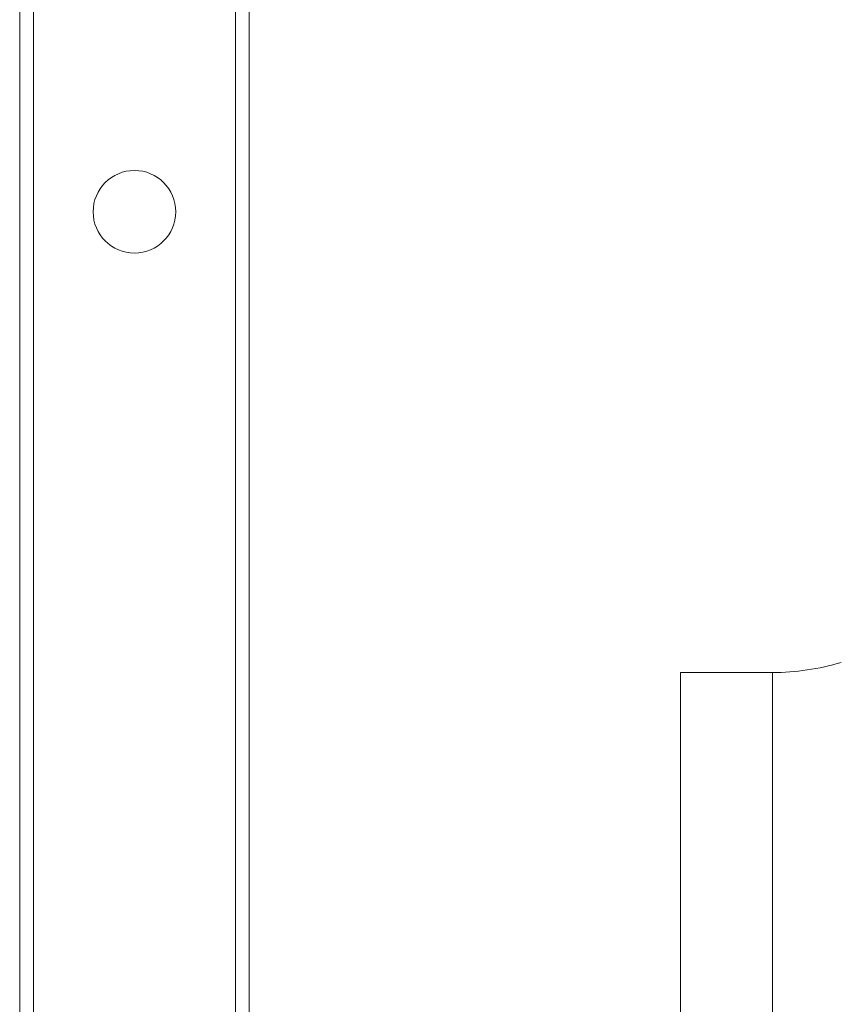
# Model space of a CAD drawing. Header units: millimetres. Extents: x -848 to 77789, y -17557 to 12238.
# Tile 10 of 79: x 70725 to 71172, y -12525 to -11989. Entities that reach past the tile are written whole.
import ezdxf

# ---------------------------------------------------------------- set-up
doc = ezdxf.new("R2010")
doc.units = ezdxf.units.MM

msp = doc.modelspace()

# ---------------------------------------------------------------- linework, layer by layer
at = {"color": 7, "linetype": 'Continuous', "lineweight": 0}
for p, q in [((70725, -12633.49), (70725, -9680.8)), ((70850, -12633.49), (70850, -11443.49)), ((71135, -12344.49), (71085, -12344.49)), ((71085, -12344.49), (71085, -12534.49))]:
    msp.add_line(p, q, dxfattribs=at)
at = {"color": 8, "linetype": 'Continuous', "lineweight": 0}
for p, q in [((70732.5, -12633.49), (70732.5, -11443.49)), ((70842.5, -12633.49), (70842.5, -11443.49)), ((71135, -12344.49), (71135, -12534.49))]:
    msp.add_line(p, q, dxfattribs=at)
at = {"color": 7, "linetype": 'Continuous', "lineweight": 0}
msp.add_circle((70787.5, -12093.49), 22.5, dxfattribs=at)
msp.add_arc((71135, -12213.9), 130.59, 270, 286.6878, dxfattribs=at)

doc.saveas('drawing.dxf')
